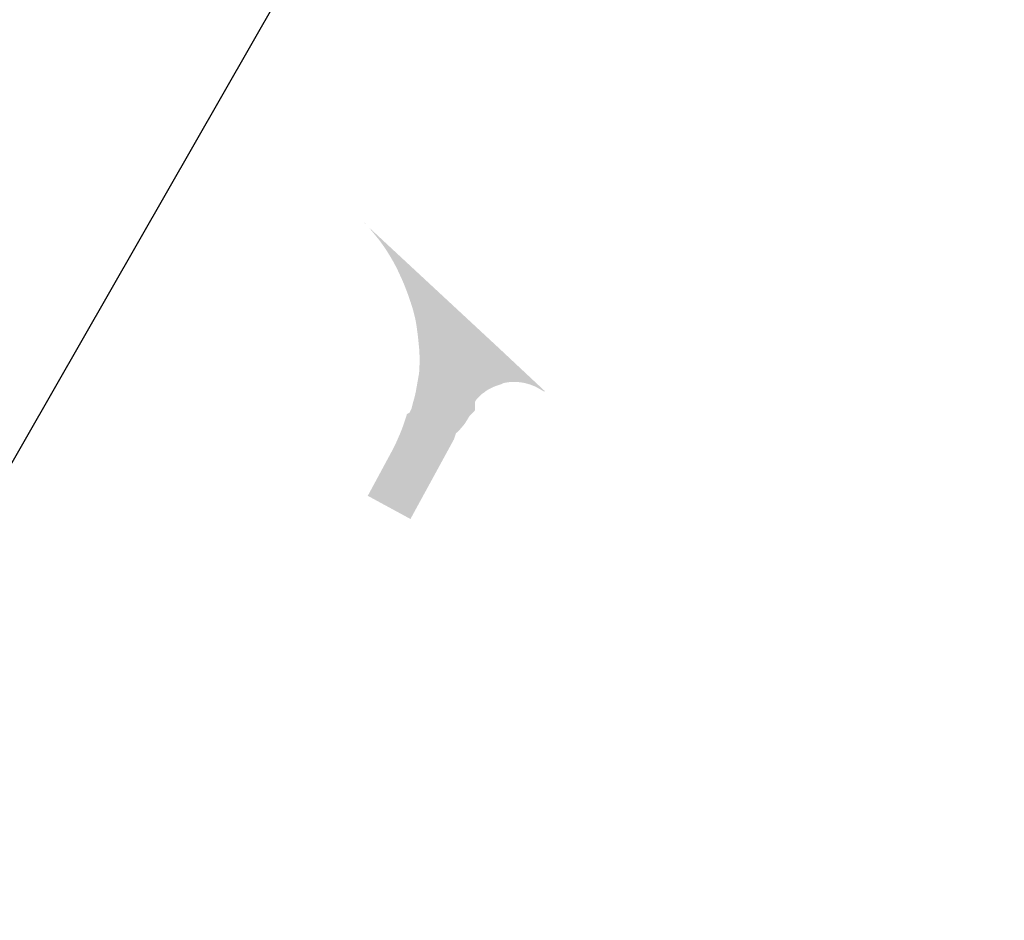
# Model space of a CAD drawing. Header units: metres. Extents: x 768989 to 770741, y 8991369 to 8992399.
# Tile 39 of 55: x 769339 to 769428, y 8992073 to 8992154. Entities that reach past the tile are written whole.
import ezdxf

# ---------------------------------------------------------------- set-up
doc = ezdxf.new("R2010")
doc.units = ezdxf.units.M
doc.header["$XCLIPFRAME"] = 2
doc.layers.add('__ORTOFOTO', color=7, linetype='Continuous')
picture_1 = doc.add_image_def('image1.ecw', size_in_pixel=(24806, 30931))

msp = doc.modelspace()

# ---------------------------------------------------------------- hatches: boundary and pattern name
at = {"transparency": 33554483}
h = msp.add_hatch(color=170, dxfattribs=at)
h.dxf.hatch_style = 1
h.paths.add_polyline_path([(769371.085, 8992110.742), (769370.691, 8992110.956), (769370.693, 8992110.96), (769370.694, 8992110.963), (769370.786, 8992111.132), (769370.881, 8992111.308), (769370.976, 8992111.484), (769371.071, 8992111.66), (769371.166, 8992111.836), (769371.261, 8992112.012), (769371.356, 8992112.188), (769371.451, 8992112.364), (769371.546, 8992112.54), (769371.641, 8992112.716), (769371.736, 8992112.892), (769371.831, 8992113.068), (769371.926, 8992113.244), (769372.021, 8992113.42), (769372.116, 8992113.596), (769372.211, 8992113.772), (769372.306, 8992113.948), (769372.401, 8992114.124), (769372.496, 8992114.3), (769372.592, 8992114.476), (769372.687, 8992114.652), (769372.782, 8992114.828), (769372.808, 8992114.877), (769372.876, 8992115.004), (769372.969, 8992115.181), (769373.059, 8992115.36), (769373.148, 8992115.539), (769373.235, 8992115.719), (769373.319, 8992115.901), (769373.639, 8992116.638), (769373.714, 8992116.825), (769373.787, 8992117.013), (769373.858, 8992117.202), (769373.926, 8992117.392), (769373.993, 8992117.584), (769374.058, 8992117.776), (769374.121, 8992117.969), (769374.182, 8992118.164), (769374.241, 8992118.36), (769374.456, 8992118.47), (769374.645, 8992118.823), (769374.697, 8992119.022), (769374.747, 8992119.223), (769374.796, 8992119.424), (769374.853, 8992119.62), (769374.881, 8992119.72), (769374.916, 8992119.844), (769374.978, 8992120.102), (769375.04, 8992120.365), (769375.343, 8992122.089), (769375.377, 8992122.777), (769375.38, 8992123.15), (769375.381, 8992123.538), (769375.375, 8992123.849), (769375.363, 8992124.134), (769375.241, 8992125.345), (769375.202, 8992125.656), (769375.158, 8992125.97), (769375.134, 8992126.15), (769375.115, 8992126.285), (769375.066, 8992126.605), (769375.005, 8992126.936), (769374.834, 8992127.644), (769374.72, 8992128.025), (769374.599, 8992128.412), (769374.321, 8992129.22), (769374.157, 8992129.648), (769373.99, 8992130.078), (769373.798, 8992130.531), (769373.35, 8992131.499), (769373.076, 8992132.029), (769372.725, 8992132.632), (769372.328, 8992133.277), (769371.748, 8992134.094), (769370.789, 8992135.267), (769369.832, 8992136.258), (769369.866, 8992136.227), (769369.866, 8992136.227), (769370.818, 8992135.24), (769382.445, 8992124.45), (769386.735, 8992120.435), (769386.684, 8992120.385), (769385.918, 8992120.828), (769385.413, 8992121.027), (769384.988, 8992121.151), (769384.619, 8992121.222), (769384.286, 8992121.26), (769383.974, 8992121.278), (769383.69, 8992121.27), (769383.429, 8992121.24), (769383.174, 8992121.205), (769383.087, 8992121.189), (769382.947, 8992121.144), (769382.751, 8992121.053), (769382.537, 8992120.98), (769382.319, 8992120.91), (769382.115, 8992120.827), (769381.924, 8992120.732), (769381.731, 8992120.639), (769381.542, 8992120.542), (769381.375, 8992120.424), (769381.309, 8992120.369), (769381.211, 8992120.304), (769381.045, 8992120.185), (769380.891, 8992120.055), (769380.749, 8992119.914), (769380.614, 8992119.767), (769380.487, 8992119.611), (769380.399, 8992119.42), (769380.397, 8992119.148), (769380.403, 8992118.884), (769380.392, 8992118.689), (769380.3, 8992118.568), (769380.187, 8992118.465), (769380.077, 8992118.359), (769379.993, 8992118.273), (769379.97, 8992118.25), (769379.875, 8992118.13), (769379.866, 8992118.115), (769379.796, 8992118), (769379.717, 8992117.87), (769379.637, 8992117.74), (769379.558, 8992117.611), (769379.478, 8992117.482), (769379.38, 8992117.362), (769379.33, 8992117.304), (769379.263, 8992117.225), (769379.13, 8992117.07), (769378.997, 8992116.915), (769378.86, 8992116.761), (769378.687, 8992116.628), (769378.489, 8992116.053), (769378.393, 8992115.877), (769378.297, 8992115.702), (769378.201, 8992115.526), (769378.105, 8992115.351), (769378.009, 8992115.175), (769377.913, 8992114.999), (769377.817, 8992114.824), (769377.722, 8992114.648), (769377.626, 8992114.473), (769377.53, 8992114.297), (769377.434, 8992114.122), (769377.338, 8992113.946), (769377.242, 8992113.771), (769377.146, 8992113.595), (769377.051, 8992113.42), (769376.955, 8992113.244), (769376.859, 8992113.069), (769376.763, 8992112.893), (769376.694, 8992112.767), (769376.667, 8992112.718), (769376.571, 8992112.542), (769376.475, 8992112.367), (769376.379, 8992112.191), (769376.284, 8992112.016), (769376.188, 8992111.84), (769376.092, 8992111.664), (769375.996, 8992111.489), (769375.9, 8992111.313), (769375.804, 8992111.138), (769375.708, 8992110.962), (769375.613, 8992110.787), (769375.517, 8992110.611), (769375.421, 8992110.436), (769375.325, 8992110.26), (769375.229, 8992110.085), (769375.133, 8992109.909), (769375.037, 8992109.734), (769374.941, 8992109.558), (769374.846, 8992109.383), (769374.75, 8992109.207), (769374.654, 8992109.032), (769374.562, 8992108.863), (769374.56, 8992108.86), (769374.558, 8992108.856), (769374.161, 8992109.072), (769372.623, 8992109.907), (769371.085, 8992110.742)])

# ---------------------------------------------------------------- pictures from other files: only their frames are drawn
at = {"layer": '__ORTOFOTO'}
image = msp.add_image(picture_1, insert=(768953.111, 8991450.629), size_in_units=(788.093, 982.685), dxfattribs=at)
image.set_boundary_path([(14907.494, 3902.78), (13192.595, 8192.59), (9164.97, 15223.01), (1123.99, 23397.36), (7213.21, 30797.77), (15925.164, 20444.27), (23177.06, 8354.5), (14907.494, 3902.78)])

doc.saveas('drawing.dxf')
